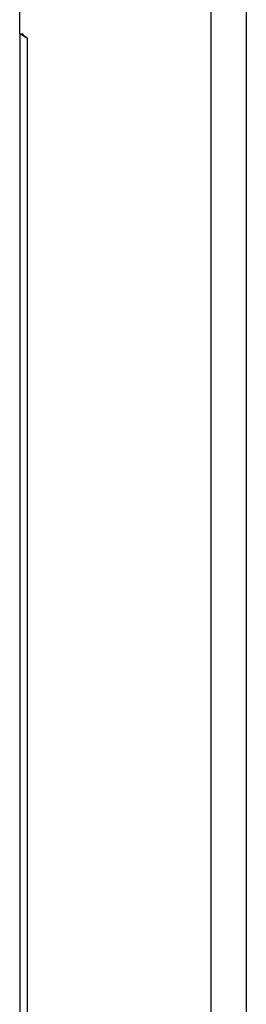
# Model space of a CAD drawing. Header units: inches. Extents: x 5 to 265, y 5 to 171.
# Tile 115 of 212: x 195.002 to 195.99, y 119.225 to 123.519. Entities that reach past the tile are written whole.
import ezdxf

# ---------------------------------------------------------------- set-up
doc = ezdxf.new("R2010")
doc.units = ezdxf.units.IN
doc.header["$LTSCALE"] = 14.96
doc.header["$MEASUREMENT"] = 0
doc.layers.get('0').update_dxf_attribs({"linetype": 'CONTINUOUS'})

msp = doc.modelspace()

# ---------------------------------------------------------------- linework, layer by layer
at = {"color": 7, "linetype": 'Continuous'}
for p, q in [((195.8363, 124.5603), (195.8363, 58.4236)), ((195.9904, 124.5603), (195.9904, 58.4236)), ((195.0019, 123.458), (195.0019, 123.6132)), ((195.0365, 123.438), (195.0019, 123.458)), ((195.0046, 60.5139), (195.0046, 123.458)), ((195.0365, 60.4694), (195.0365, 123.438))]:
    msp.add_line(p, q, dxfattribs=at)
msp.add_open_spline([(195.0365, 123.438), (195.0339, 123.4396), (195.0243, 123.4457), (195.0159, 123.4537), (195.0115, 123.4606)], degree=3, knots=[0, 0, 0, 0, 0.273833, 1, 1, 1, 1], dxfattribs=at)

doc.saveas('drawing.dxf')
